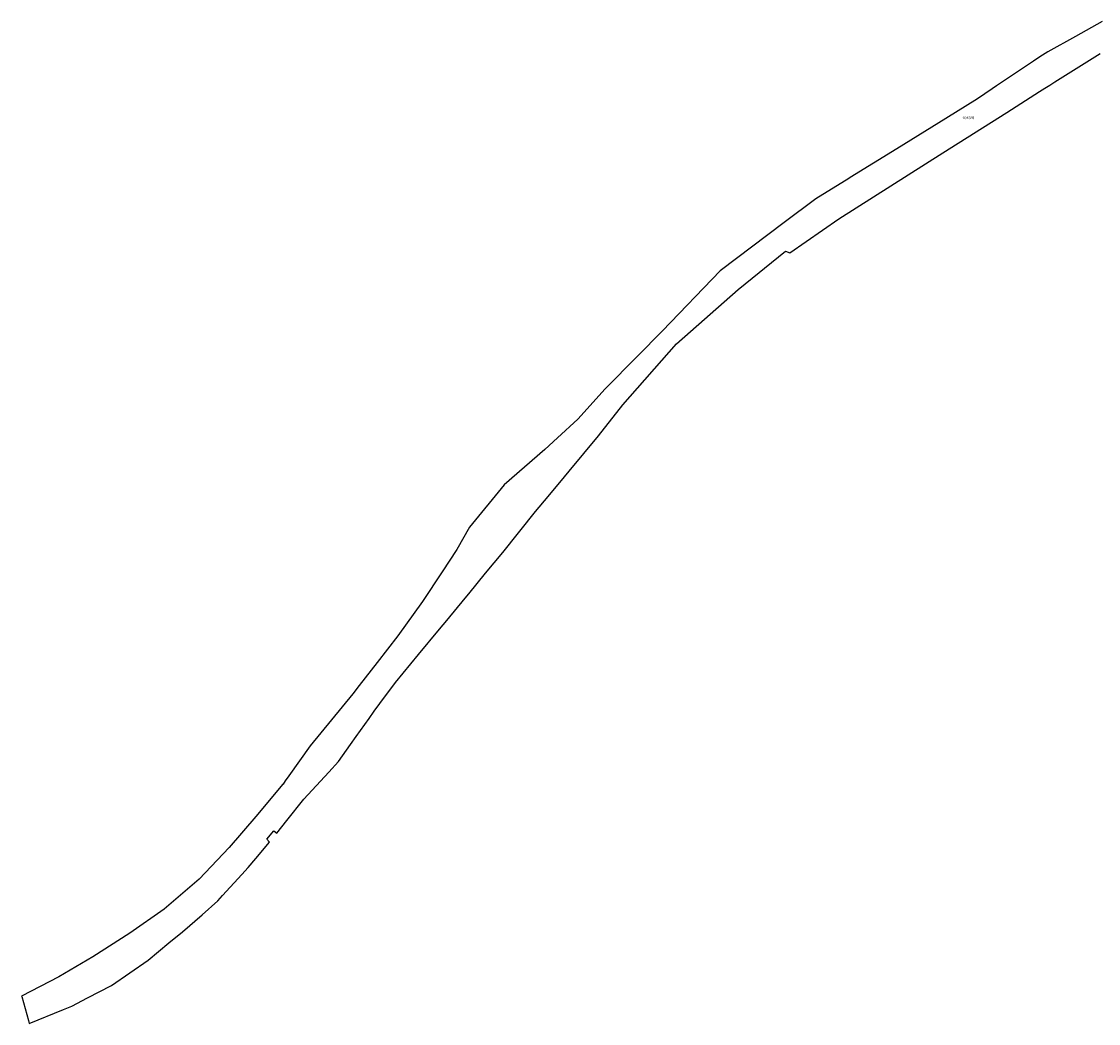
# Model space of a CAD drawing. Header units: metres. Extents: x 32397213 to 32398908, y 5500100 to 5502306.
# Tile 1 of 38: x 32397213 to 32397825, y 5500100 to 5500668. Entities that reach past the tile are written whole.
import ezdxf

# ---------------------------------------------------------------- set-up
doc = ezdxf.new("R2010")
doc.units = ezdxf.units.M
doc.linetypes.add('1', pattern=[0])
doc.layers.add('AX_Flurstueck', color=7, linetype='1', lineweight=18)
doc.styles.add('0', font='calibri.ttf')

msp = doc.modelspace()

# ---------------------------------------------------------------- linework, layer by layer
at = {"layer": 'AX_Flurstueck', "color": 7, "linetype": '1', "lineweight": 25, "ltscale": 0.5}
msp.add_polyline3d([(32397826.79, 5500668.3, 0), (32397811.66, 5500659.87, 0), (32397796, 5500651.15, 0), (32397791.56, 5500648.23, 0), (32397787.92, 5500645.83, 0), (32397781.62, 5500641.68, 0), (32397778.31, 5500639.44, 0), (32397766.91, 5500631.74, 0), (32397764.38, 5500630.05, 0), (32397756.14, 5500624.46, 0), (32397738.06, 5500613.18, 0), (32397710.19, 5500596, 0), (32397683.8, 5500579.74, 0), (32397682.93, 5500579.2, 0), (32397664.34, 5500567.69, 0), (32397646.33, 5500554.21, 0), (32397610.03, 5500526.79, 0), (32397577.16, 5500492.74, 0), (32397562.87, 5500478.27, 0), (32397544.6, 5500459.79, 0), (32397529.15, 5500442.69, 0), (32397517.65, 5500432.05, 0), (32397510.42, 5500425.37, 0), (32397487.24, 5500405.4, 0), (32397467.67, 5500381.28, 0), (32397460.35, 5500368.62, 0), (32397452.03, 5500355.88, 0), (32397441.03, 5500339.04, 0), (32397426.88, 5500319.68, 0), (32397415.24, 5500304.57, 0), (32397404.97, 5500291.36, 0), (32397401.41, 5500286.78, 0), (32397377.2, 5500257.25, 0), (32397365.04, 5500240.12, 0), (32397363.01, 5500237.26, 0), (32397361.8, 5500235.37, 0), (32397361.67, 5500235.47, 0), (32397346.23, 5500217.11, 0), (32397331.09, 5500199.48, 0), (32397314.06, 5500181.45, 0), (32397294.34, 5500164.46, 0), (32397274.66, 5500150.82, 0), (32397253.72, 5500137.46, 0), (32397234.41, 5500126.08, 0), (32397213.26, 5500115.1, 0), (32397213.34, 5500114.83, 0), (32397217.21, 5500101.21, 0), (32397217.66, 5500099.61, 0), (32397237.07, 5500107.5, 0), (32397241.79, 5500109.42, 0), (32397250.65, 5500114.06, 0), (32397264.26, 5500121.19, 0), (32397285.16, 5500135.6, 0), (32397296.99, 5500145.33, 0), (32397304.74, 5500151.69, 0), (32397315.75, 5500161.33, 0), (32397324.7, 5500169.16, 0), (32397327.45, 5500172.17, 0), (32397338.3, 5500184.08, 0), (32397341.93, 5500188.07, 0), (32397346.33, 5500193.33, 0), (32397353.98, 5500202.48, 0), (32397352.56, 5500204.22, 0), (32397356.58, 5500208.96, 0), (32397358.27, 5500207.62, 0), (32397363.93, 5500214.78, 0), (32397373.55, 5500226.94, 0), (32397387.73, 5500242.33, 0), (32397393.19, 5500248.25, 0), (32397400.13, 5500258, 0), (32397403.28, 5500262.42, 0), (32397410.59, 5500272.74, 0), (32397413.41, 5500276.79, 0), (32397416.8, 5500281.27, 0), (32397425.69, 5500293.16, 0), (32397438.7, 5500308.94, 0), (32397450.62, 5500323.43, 0), (32397454.67, 5500328.35, 0), (32397465.17, 5500341.08, 0), (32397467.2, 5500343.55, 0), (32397476.8, 5500355.22, 0), (32397486.47, 5500366.94, 0), (32397505.19, 5500390.12, 0), (32397512.32, 5500398.71, 0), (32397521.66, 5500409.97, 0), (32397524.2, 5500413.02, 0), (32397540.86, 5500433.17, 0), (32397554.67, 5500450.81, 0), (32397585.18, 5500485.46, 0), (32397620.09, 5500516.26, 0), (32397647.08, 5500537.89, 0), (32397649.55, 5500536.93, 0), (32397677.34, 5500556.38, 0), (32397736.46, 5500593.81, 0), (32397772.65, 5500616.76, 0), (32397791.19, 5500628.52, 0), (32397794.27, 5500630.46, 0), (32397797.12, 5500632.24, 0), (32397799.91, 5500634, 0), (32397813.56, 5500642.57, 0), (32397825.69, 5500650.2, 0)], dxfattribs=at)

# ---------------------------------------------------------------- texts
at = {"layer": 'AX_Flurstueck', "color": 7, "insert": (32397750.77, 5500614.39), "char_height": 1.5, "attachment_point": 2, "style": '0'}
msp.add_mtext('1043/8', dxfattribs=at)

doc.saveas('drawing.dxf')
